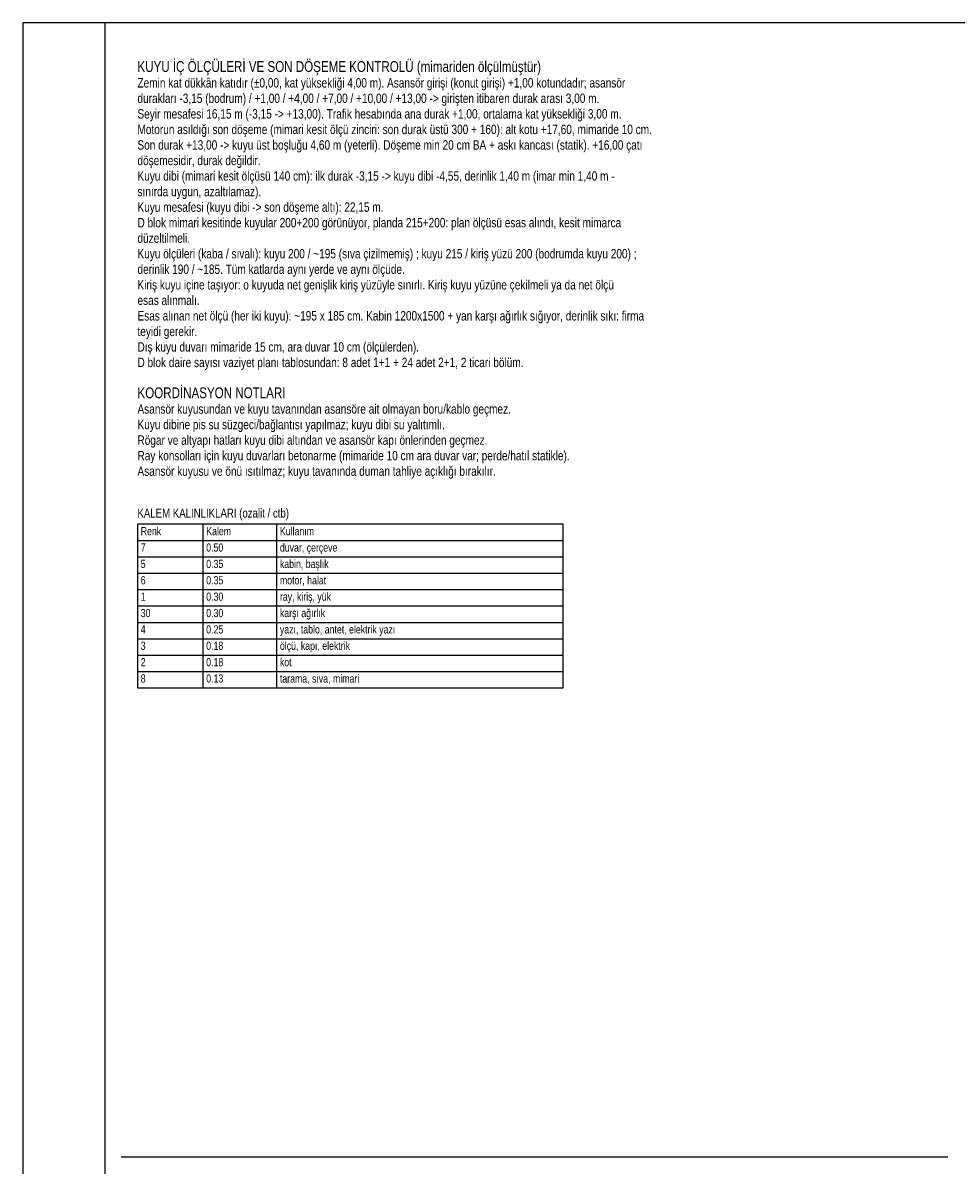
# Model space of a CAD drawing. Header units: centimetres. Extents: x 0 to 12476, y -30 to 2970.
# Tile 2 of 26: x 0 to 1140, y 1575 to 2970. Entities that reach past the tile are written whole.
import ezdxf

# ---------------------------------------------------------------- set-up
doc = ezdxf.new("R2010")
doc.units = ezdxf.units.CM
for name, color, linetype in [('ASN-ANTET', 4, 'Continuous'), ('ASN-BASLIK', 5, 'Continuous'), ('ASN-CERCEVE', 7, 'Continuous'), ('ASN-TABLO', 4, 'Continuous'), ('ASN-YAZI', 4, 'Continuous')]:
    doc.layers.add(name, color=color, linetype=linetype)

msp = doc.modelspace()

# ---------------------------------------------------------------- linework, layer by layer
at = {"layer": 'ASN-ANTET'}
msp.add_line((120, 1585), (1130, 1585), dxfattribs=at)
at = {"layer": 'ASN-CERCEVE'}
for points in [[(0, 0), (12475.8, 0), (12475.8, 2970), (0, 2970)], [(100, 0), (12450.8, 0), (12450.8, 2970), (100, 2970)]]:
    msp.add_lwpolyline(points, close=True, dxfattribs=at)
at = {"layer": 'ASN-TABLO'}
for p, q in [((220, 2357.7), (220, 2157.7)), ((310, 2357.7), (310, 2157.7)), ((140, 2337.7), (660, 2337.7)), ((140, 2317.7), (660, 2317.7)), ((140, 2297.7), (660, 2297.7)), ((140, 2277.7), (660, 2277.7)), ((140, 2257.7), (660, 2257.7)), ((140, 2237.7), (660, 2237.7)), ((140, 2217.7), (660, 2217.7)), ((140, 2197.7), (660, 2197.7)), ((140, 2177.7), (660, 2177.7))]:
    msp.add_line(p, q, dxfattribs=at)
msp.add_lwpolyline([(140, 2157.7), (660, 2157.7), (660, 2357.7), (140, 2357.7)], close=True, dxfattribs=at)

# ---------------------------------------------------------------- texts
at = {"layer": 'ASN-BASLIK', "width": 0.8}
for s, height, p in [('KUYU İÇ ÖLÇÜLERİ VE SON DÖŞEME KONTROLÜ (mimariden ölçülmüştür)', 13.225, (140, 2910)), ('KOORDİNASYON NOTLARI', 13.225, (140, 2511.5)), ('KALEM KALINLIKLARI (ozalit / ctb)', 11, (140, 2365.7)), ('Renk', 10, (144, 2344.1)), ('Kalem', 10, (224, 2344.1)), ('Kullanım', 10, (314, 2344.1))]:
    msp.add_text(s, height=height, dxfattribs=at).set_placement(p)
at = {"layer": 'ASN-TABLO', "width": 0.8}
for s, p in [('7', (144, 2324.1)), ('0.50', (224, 2324.1)), ('duvar, çerçeve', (314, 2324.1)), ('5', (144, 2304.1)), ('0.35', (224, 2304.1)), ('kabin, başlık', (314, 2304.1)), ('6', (144, 2284.1)), ('0.35', (224, 2284.1)), ('motor, halat', (314, 2284.1)), ('ray, kiriş, yük', (314, 2264.1)), ('1', (144, 2264.1)), ('0.30', (224, 2264.1)), ('30', (144, 2244.1)), ('0.30', (224, 2244.1)), ('karşı ağırlık', (314, 2244.1)), ('4', (144, 2224.1)), ('0.25', (224, 2224.1)), ('yazı, tablo, antet, elektrik yazı', (314, 2224.1)), ('3', (144, 2204.1)), ('0.18', (224, 2204.1)), ('ölçü, kapı, elektrik', (314, 2204.1)), ('2', (144, 2184.1)), ('0.18', (224, 2184.1)), ('kot', (314, 2184.1)), ('8', (144, 2164.1)), ('0.13', (224, 2164.1)), ('tarama, sıva, mimari', (314, 2164.1))]:
    msp.add_text(s, height=10, dxfattribs=at).set_placement(p)
at = {"layer": 'ASN-YAZI', "width": 0.8}
for s, p in [('Zemin kat dükkân katıdır (%%p0,00, kat yüksekliği 4,00 m). Asansör girişi (konut girişi) +1,00 kotundadır; asansör', (140, 2891)), ('durakları -3,15 (bodrum) / +1,00 / +4,00 / +7,00 / +10,00 / +13,00 -> girişten itibaren durak arası 3,00 m.', (140, 2872.1)), ('Seyir mesafesi 16,15 m (-3,15 -> +13,00). Trafik hesabında ana durak +1,00, ortalama kat yüksekliği 3,00 m.', (140, 2853.1)), ('Motorun asıldığı son döşeme (mimari kesit ölçü zinciri: son durak üstü 300 + 160): alt kotu +17,60, mimaride 10 cm.', (140, 2834.1)), ('Son durak +13,00 -> kuyu üst boşluğu 4,60 m (yeterli). Döşeme min 20 cm BA + askı kancası (statik). +16,00 çatı', (140, 2815.1)), ('döşemesidir, durak değildir.', (140, 2796.2)), ('Kuyu dibi (mimari kesit ölçüsü 140 cm): ilk durak -3,15 -> kuyu dibi -4,55, derinlik 1,40 m (imar min 1,40 m -', (140, 2777.2)), ('sınırda uygun, azaltılamaz).', (140, 2758.2)), ('Kuyu mesafesi (kuyu dibi -> son döşeme altı): 22,15 m.', (140, 2739.2)), ('D blok mimari kesitinde kuyular 200+200 görünüyor, planda 215+200: plan ölçüsü esas alındı, kesit mimarca', (140, 2720.2)), ('düzeltilmeli.', (140, 2701.3)), ('Kuyu ölçüleri (kaba / sıvalı): kuyu 200 / ~195 (sıva çizilmemiş) ; kuyu 215 / kiriş yüzü 200 (bodrumda kuyu 200) ;', (140, 2682.3)), ('derinlik 190 / ~185. Tüm katlarda aynı yerde ve aynı ölçüde.', (140, 2663.3)), ('Kiriş kuyu içine taşıyor: o kuyuda net genişlik kiriş yüzüyle sınırlı. Kiriş kuyu yüzüne çekilmeli ya da net ölçü', (140, 2644.3)), ('esas alınmalı.', (140, 2625.4)), ('Esas alınan net ölçü (her iki kuyu): ~195 x 185 cm. Kabin 1200x1500 + yan karşı ağırlık sığıyor, derinlik sıkı: firma', (140, 2606.4)), ('teyidi gerekir.', (140, 2587.4)), ('Dış kuyu duvarı mimaride 15 cm, ara duvar 10 cm (ölçülerden).', (140, 2568.4)), ('D blok daire sayısı vaziyet planı tablosundan: 8 adet 1+1 + 24 adet 2+1, 2 ticari bölüm.', (140, 2549.5)), ('Asansör kuyusundan ve kuyu tavanından asansöre ait olmayan boru/kablo geçmez.', (140, 2492.6)), ('Kuyu dibine pis su süzgeci/bağlantısı yapılmaz; kuyu dibi su yalıtımlı.', (140, 2473.6)), ('Rögar ve altyapı hatları kuyu dibi altından ve asansör kapı önlerinden geçmez.', (140, 2454.6)), ('Ray konsolları için kuyu duvarları betonarme (mimaride 10 cm ara duvar var; perde/hatıl statikle).', (140, 2435.6)), ('Asansör kuyusu ve önü ısıtılmaz; kuyu tavanında duman tahliye açıklığı bırakılır.', (140, 2416.7))]:
    msp.add_text(s, height=11.5, dxfattribs=at).set_placement(p)

doc.saveas('drawing.dxf')
